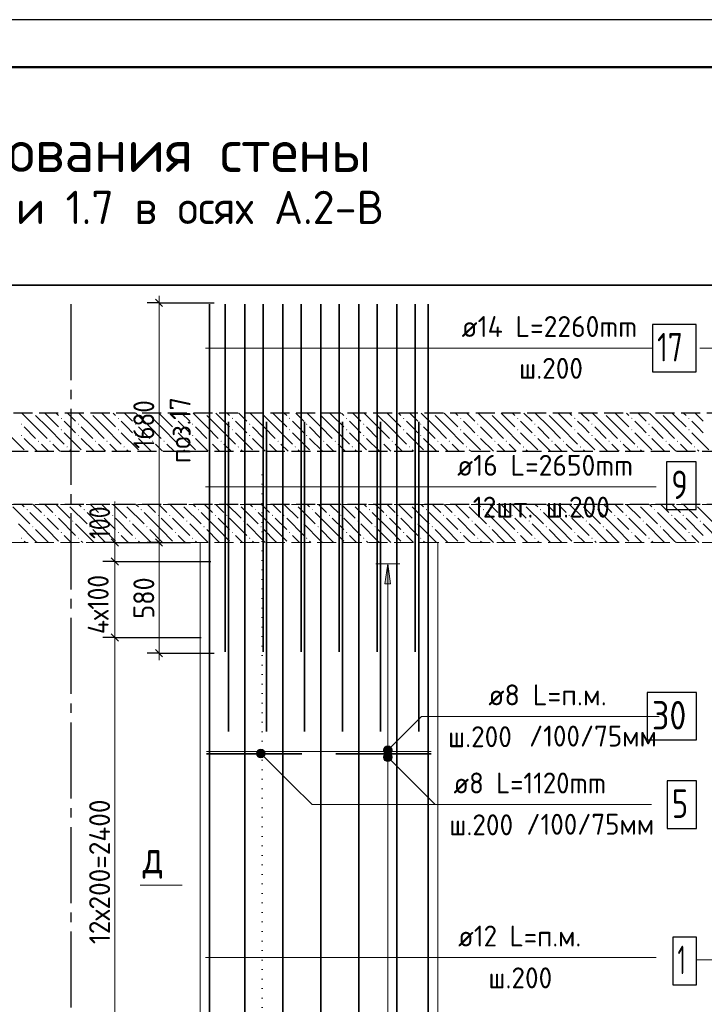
# Model space of a CAD drawing. Header units: millimetres. Extents: x 0 to 50400, y 0 to 35640.
# Tile 11 of 25: x 10943 to 19583, y 23211 to 35640. Entities that reach past the tile are written whole.
import ezdxf

# ---------------------------------------------------------------- set-up
doc = ezdxf.new("R2010")
doc.units = ezdxf.units.MM
for name, pattern in [('______2', [324, 240, -84]), ('______5', [1320, 960, -120, 120, -120]), ('______9', [120, 0, -120])]:
    doc.linetypes.add(name, pattern=pattern)
for name, color, linetype, lineweight in [('Standard', 7, 'Continuous', 25), ('ЖБ Перекрытие верхний уровень', 7, 'Continuous', 35), ('ЖБ Пилон', 7, 'Continuous', 35), ('Заголовок чертежа', 7, 'Continuous', 25), ('Общий02', 7, 'Continuous', 18), ('Позиционная метка линия выноска', 7, 'Continuous', 13), ('Позиционная метка номер позиции', 7, 'Continuous', 13), ('Сечения символ', 7, 'Continuous', 25)]:
    doc.layers.add(name, color=color, linetype=linetype, lineweight=lineweight)
for name, color, linetype, true_color in [('Оси', 7, '______5', 0x656565), ('Стена ДОП арматура У', 7, '______2', 0xa0a0a0), ('Стена ДОП П-обр. неравн', 7, 'Continuous', 0xa0a0a0), ('Стена фоновая арматура У1', 7, '______2', 0xa0a0a0), ('Стена фоновая арматура Х1', 7, '______2', 0xa0a0a0)]:
    doc.layers.add(name, color=color, linetype=linetype, true_color=true_color)
doc.layers.add('Размерная выноска', color=7, linetype='Continuous')
doc.styles.add('ISOCPEUR', font='txt')

msp = doc.modelspace()

# ---------------------------------------------------------------- hatches: boundary and pattern name
at = {"layer": 'ЖБ Перекрытие верхний уровень', "linetype": 'Continuous', "lineweight": 18, "transparency": 33554687}
for points in [[(11111, 30673), (11109, 30671), (11108, 30673)], [(11462, 30607), (11469, 30615), (11477, 30607), (11469, 30599)], [(11831, 30673), (11829, 30671), (11828, 30673)], [(12182, 30607), (12189, 30615), (12197, 30607), (12189, 30599)], [(12551, 30673), (12549, 30671), (12548, 30673)], [(12902, 30607), (12909, 30615), (12917, 30607), (12909, 30599)], [(13271, 30673), (13269, 30671), (13268, 30673)], [(13622, 30607), (13629, 30615), (13637, 30607), (13629, 30599)], [(13991, 30673), (13989, 30671), (13988, 30673)], [(14342, 30607), (14349, 30615), (14357, 30607), (14349, 30599)], [(14711, 30673), (14709, 30671), (14708, 30673)], [(15062, 30607), (15069, 30615), (15077, 30607), (15069, 30599)], [(15431, 30673), (15429, 30671), (15428, 30673)], [(15782, 30607), (15789, 30615), (15797, 30607), (15789, 30599)], [(16151, 30673), (16149, 30671), (16148, 30673)], [(16502, 30607), (16509, 30615), (16517, 30607), (16509, 30599)], [(16871, 30673), (16869, 30671), (16868, 30673)], [(17222, 30607), (17229, 30615), (17237, 30607), (17229, 30599)], [(17591, 30673), (17589, 30671), (17588, 30673)], [(17942, 30607), (17949, 30615), (17957, 30607), (17949, 30599)], [(18311, 30673), (18309, 30671), (18308, 30673)], [(18662, 30607), (18669, 30615), (18677, 30607), (18669, 30599)], [(19031, 30673), (19029, 30671), (19028, 30673)], [(19382, 30607), (19389, 30615), (19397, 30607), (19389, 30599)], [(10958, 30535), (10965, 30543), (10973, 30535), (10965, 30527)], [(11462, 30463), (11469, 30471), (11477, 30463), (11469, 30455)], [(11678, 30535), (11685, 30543), (11693, 30535), (11685, 30527)], [(12182, 30463), (12189, 30471), (12197, 30463), (12189, 30455)], [(12398, 30535), (12405, 30543), (12413, 30535), (12405, 30527)], [(12902, 30463), (12909, 30471), (12917, 30463), (12909, 30455)], [(13118, 30535), (13125, 30543), (13133, 30535), (13125, 30527)], [(13622, 30463), (13629, 30471), (13637, 30463), (13629, 30455)], [(13838, 30535), (13845, 30543), (13853, 30535), (13845, 30527)], [(14342, 30463), (14349, 30471), (14357, 30463), (14349, 30455)], [(14558, 30535), (14565, 30543), (14573, 30535), (14565, 30527)], [(15062, 30463), (15069, 30471), (15077, 30463), (15069, 30455)], [(15278, 30535), (15285, 30543), (15293, 30535), (15285, 30527)], [(15782, 30463), (15789, 30471), (15797, 30463), (15789, 30455)], [(15998, 30535), (16005, 30543), (16013, 30535), (16005, 30527)], [(16502, 30463), (16509, 30471), (16517, 30463), (16509, 30455)], [(16718, 30535), (16725, 30543), (16733, 30535), (16725, 30527)], [(17222, 30463), (17229, 30471), (17237, 30463), (17229, 30455)], [(17438, 30535), (17445, 30543), (17453, 30535), (17445, 30527)], [(17942, 30463), (17949, 30471), (17957, 30463), (17949, 30455)], [(18158, 30535), (18165, 30543), (18173, 30535), (18165, 30527)], [(18662, 30463), (18669, 30471), (18677, 30463), (18669, 30455)], [(18878, 30535), (18885, 30543), (18893, 30535), (18885, 30527)], [(19382, 30463), (19389, 30471), (19397, 30463), (19389, 30455)], [(10958, 30391), (10965, 30399), (10973, 30391), (10965, 30383)], [(11174, 30319), (11181, 30327), (11189, 30319), (11181, 30311)], [(11318, 30319), (11325, 30327), (11333, 30319), (11325, 30311)], [(11678, 30391), (11685, 30399), (11693, 30391), (11685, 30383)], [(11894, 30319), (11901, 30327), (11909, 30319), (11901, 30311)], [(12038, 30319), (12045, 30327), (12053, 30319), (12045, 30311)], [(12398, 30391), (12405, 30399), (12413, 30391), (12405, 30383)], [(12614, 30319), (12621, 30327), (12629, 30319), (12621, 30311)], [(12758, 30319), (12765, 30327), (12773, 30319), (12765, 30311)], [(13118, 30391), (13125, 30399), (13133, 30391), (13125, 30383)], [(13334, 30319), (13341, 30327), (13349, 30319), (13341, 30311)], [(13478, 30319), (13485, 30327), (13493, 30319), (13485, 30311)], [(13838, 30391), (13845, 30399), (13853, 30391), (13845, 30383)], [(14054, 30319), (14061, 30327), (14069, 30319), (14061, 30311)], [(14198, 30319), (14205, 30327), (14213, 30319), (14205, 30311)], [(14558, 30391), (14565, 30399), (14573, 30391), (14565, 30383)], [(14774, 30319), (14781, 30327), (14789, 30319), (14781, 30311)], [(14918, 30319), (14925, 30327), (14933, 30319), (14925, 30311)], [(15278, 30391), (15285, 30399), (15293, 30391), (15285, 30383)], [(15494, 30319), (15501, 30327), (15509, 30319), (15501, 30311)], [(15638, 30319), (15645, 30327), (15653, 30319), (15645, 30311)], [(15998, 30391), (16005, 30399), (16013, 30391), (16005, 30383)], [(16214, 30319), (16221, 30327), (16229, 30319), (16221, 30311)], [(16358, 30319), (16365, 30327), (16373, 30319), (16365, 30311)], [(16718, 30391), (16725, 30399), (16733, 30391), (16725, 30383)], [(16934, 30319), (16941, 30327), (16949, 30319), (16941, 30311)], [(17078, 30319), (17085, 30327), (17093, 30319), (17085, 30311)], [(17438, 30391), (17445, 30399), (17453, 30391), (17445, 30383)], [(17654, 30319), (17661, 30327), (17669, 30319), (17661, 30311)], [(17798, 30319), (17805, 30327), (17813, 30319), (17805, 30311)], [(18158, 30391), (18165, 30399), (18173, 30391), (18165, 30383)], [(18374, 30319), (18381, 30327), (18389, 30319), (18381, 30311)], [(18518, 30319), (18525, 30327), (18533, 30319), (18525, 30311)], [(18878, 30391), (18885, 30399), (18893, 30391), (18885, 30383)], [(19094, 30319), (19101, 30327), (19109, 30319), (19101, 30311)], [(19238, 30319), (19245, 30327), (19253, 30319), (19245, 30311)], [(11534, 30247), (11541, 30255), (11549, 30247), (11541, 30239)], [(12254, 30247), (12261, 30255), (12269, 30247), (12261, 30239)], [(12974, 30247), (12981, 30255), (12989, 30247), (12981, 30239)], [(13694, 30247), (13701, 30255), (13709, 30247), (13701, 30239)], [(14414, 30247), (14421, 30255), (14429, 30247), (14421, 30239)], [(15134, 30247), (15141, 30255), (15149, 30247), (15141, 30239)], [(15854, 30247), (15861, 30255), (15869, 30247), (15861, 30239)], [(16574, 30247), (16581, 30255), (16589, 30247), (16581, 30239)], [(17294, 30247), (17301, 30255), (17309, 30247), (17301, 30239)], [(18014, 30247), (18021, 30255), (18029, 30247), (18021, 30239)], [(18734, 30247), (18741, 30255), (18749, 30247), (18741, 30239)], [(19454, 30247), (19461, 30255), (19469, 30247), (19461, 30239)], [(11030, 29455), (11037, 29463), (11045, 29455), (11037, 29447)], [(11543, 29521), (11541, 29519), (11540, 29521)], [(11750, 29455), (11757, 29463), (11765, 29455), (11757, 29447)], [(12263, 29521), (12261, 29519), (12260, 29521)], [(12470, 29455), (12477, 29463), (12485, 29455), (12477, 29447)], [(12983, 29521), (12981, 29519), (12980, 29521)], [(13190, 29455), (13197, 29463), (13205, 29455), (13197, 29447)], [(13703, 29521), (13701, 29519), (13700, 29521)], [(13910, 29455), (13917, 29463), (13925, 29455), (13917, 29447)], [(14423, 29521), (14421, 29519), (14420, 29521)], [(14630, 29455), (14637, 29463), (14645, 29455), (14637, 29447)], [(15143, 29521), (15141, 29519), (15140, 29521)], [(15350, 29455), (15357, 29463), (15365, 29455), (15357, 29447)], [(15863, 29521), (15861, 29519), (15860, 29521)], [(16070, 29455), (16077, 29463), (16085, 29455), (16077, 29447)], [(16583, 29521), (16581, 29519), (16580, 29521)], [(16790, 29455), (16797, 29463), (16805, 29455), (16797, 29447)], [(17303, 29521), (17301, 29519), (17300, 29521)], [(17510, 29455), (17517, 29463), (17525, 29455), (17517, 29447)], [(18023, 29521), (18021, 29519), (18020, 29521)], [(18230, 29455), (18237, 29463), (18245, 29455), (18237, 29447)], [(18743, 29521), (18741, 29519), (18740, 29521)], [(18950, 29455), (18957, 29463), (18965, 29455), (18957, 29447)], [(19463, 29521), (19461, 29519), (19460, 29521)], [(11246, 29383), (11253, 29391), (11261, 29383), (11253, 29375)], [(11390, 29383), (11397, 29391), (11405, 29383), (11397, 29375)], [(11966, 29383), (11973, 29391), (11981, 29383), (11973, 29375)], [(12110, 29383), (12117, 29391), (12125, 29383), (12117, 29375)], [(12686, 29383), (12693, 29391), (12701, 29383), (12693, 29375)], [(12830, 29383), (12837, 29391), (12845, 29383), (12837, 29375)], [(13406, 29383), (13413, 29391), (13421, 29383), (13413, 29375)], [(13550, 29383), (13557, 29391), (13565, 29383), (13557, 29375)], [(14126, 29383), (14133, 29391), (14141, 29383), (14133, 29375)], [(14270, 29383), (14277, 29391), (14285, 29383), (14277, 29375)], [(14846, 29383), (14853, 29391), (14861, 29383), (14853, 29375)], [(14990, 29383), (14997, 29391), (15005, 29383), (14997, 29375)], [(15566, 29383), (15573, 29391), (15581, 29383), (15573, 29375)], [(15710, 29383), (15717, 29391), (15725, 29383), (15717, 29375)], [(16286, 29383), (16293, 29391), (16301, 29383), (16293, 29375)], [(16430, 29383), (16437, 29391), (16445, 29383), (16437, 29375)], [(17006, 29383), (17013, 29391), (17021, 29383), (17013, 29375)], [(17150, 29383), (17157, 29391), (17165, 29383), (17157, 29375)], [(17726, 29383), (17733, 29391), (17741, 29383), (17733, 29375)], [(17870, 29383), (17877, 29391), (17885, 29383), (17877, 29375)], [(18446, 29383), (18453, 29391), (18461, 29383), (18453, 29375)], [(18590, 29383), (18597, 29391), (18605, 29383), (18597, 29375)], [(19166, 29383), (19173, 29391), (19181, 29383), (19173, 29375)], [(19310, 29383), (19317, 29391), (19325, 29383), (19317, 29375)], [(11102, 29239), (11109, 29247), (11117, 29239), (11109, 29231)], [(11606, 29311), (11613, 29319), (11621, 29311), (11613, 29303)], [(11822, 29239), (11829, 29247), (11837, 29239), (11829, 29231)], [(12326, 29311), (12333, 29319), (12341, 29311), (12333, 29303)], [(12542, 29239), (12549, 29247), (12557, 29239), (12549, 29231)], [(13046, 29311), (13053, 29319), (13061, 29311), (13053, 29303)], [(13262, 29239), (13269, 29247), (13277, 29239), (13269, 29231)], [(13766, 29311), (13773, 29319), (13781, 29311), (13773, 29303)], [(13982, 29239), (13989, 29247), (13997, 29239), (13989, 29231)], [(14486, 29311), (14493, 29319), (14501, 29311), (14493, 29303)], [(14702, 29239), (14709, 29247), (14717, 29239), (14709, 29231)], [(15206, 29311), (15213, 29319), (15221, 29311), (15213, 29303)], [(15422, 29239), (15429, 29247), (15437, 29239), (15429, 29231)], [(15926, 29311), (15933, 29319), (15941, 29311), (15933, 29303)], [(16142, 29239), (16149, 29247), (16157, 29239), (16149, 29231)], [(16646, 29311), (16653, 29319), (16661, 29311), (16653, 29303)], [(16862, 29239), (16869, 29247), (16877, 29239), (16869, 29231)], [(17366, 29311), (17373, 29319), (17381, 29311), (17373, 29303)], [(17582, 29239), (17589, 29247), (17597, 29239), (17589, 29231)], [(18086, 29311), (18093, 29319), (18101, 29311), (18093, 29303)], [(18302, 29239), (18309, 29247), (18317, 29239), (18309, 29231)], [(18806, 29311), (18813, 29319), (18821, 29311), (18813, 29303)], [(19022, 29239), (19029, 29247), (19037, 29239), (19029, 29231)], [(19526, 29311), (19533, 29319), (19541, 29311), (19533, 29303)], [(10958, 29095), (10965, 29103), (10973, 29095), (10965, 29087)], [(11462, 29167), (11469, 29175), (11477, 29167), (11469, 29159)], [(11678, 29095), (11685, 29103), (11693, 29095), (11685, 29087)], [(12182, 29167), (12189, 29175), (12197, 29167), (12189, 29159)], [(12398, 29095), (12405, 29103), (12413, 29095), (12405, 29087)], [(12902, 29167), (12909, 29175), (12917, 29167), (12909, 29159)], [(13118, 29095), (13125, 29103), (13133, 29095), (13125, 29087)], [(13622, 29167), (13629, 29175), (13637, 29167), (13629, 29159)], [(13838, 29095), (13845, 29103), (13853, 29095), (13845, 29087)], [(14342, 29167), (14349, 29175), (14357, 29167), (14349, 29159)], [(14558, 29095), (14565, 29103), (14573, 29095), (14565, 29087)], [(15062, 29167), (15069, 29175), (15077, 29167), (15069, 29159)], [(15278, 29095), (15285, 29103), (15293, 29095), (15285, 29087)], [(15782, 29167), (15789, 29175), (15797, 29167), (15789, 29159)], [(15998, 29095), (16005, 29103), (16013, 29095), (16005, 29087)], [(16502, 29167), (16509, 29175), (16517, 29167), (16509, 29159)], [(16718, 29095), (16725, 29103), (16733, 29095), (16725, 29087)], [(17222, 29167), (17229, 29175), (17237, 29167), (17229, 29159)], [(17438, 29095), (17445, 29103), (17453, 29095), (17445, 29087)], [(17942, 29167), (17949, 29175), (17957, 29167), (17949, 29159)], [(18158, 29095), (18165, 29103), (18173, 29095), (18165, 29087)], [(18662, 29167), (18669, 29175), (18677, 29167), (18669, 29159)], [(18878, 29095), (18885, 29103), (18893, 29095), (18885, 29087)], [(19382, 29167), (19389, 29175), (19397, 29167), (19389, 29159)]]:
    msp.add_hatch(color=7, dxfattribs=at).paths.add_polyline_path(points, flags=16)
at = {"layer": 'Общий02', "linetype": 'Continuous', "lineweight": 13, "transparency": 33554687}
msp.add_hatch(color=7, dxfattribs=at).paths.add_polyline_path([(15553, 28520), (15589, 28772), (15625, 28520)], flags=16)
at = {"layer": 'Позиционная метка линия выноска', "linetype": 'Continuous', "lineweight": 13, "transparency": 33554687}
for points in [[(13936, 26391), (13974, 26429), (13950, 26415)], [(13974, 26429), (13936, 26391), (13936, 26363)], [(13974, 26429), (13936, 26363), (14002, 26429)], [(14002, 26429), (13936, 26363), (13950, 26339)], [(14002, 26429), (13950, 26339), (14026, 26415)], [(14026, 26415), (13950, 26339), (13974, 26325)], [(14026, 26415), (13974, 26325), (14040, 26391)], [(14040, 26391), (13974, 26325), (14002, 26325)], [(14040, 26391), (14002, 26325), (14040, 26363)], [(14040, 26363), (14002, 26325), (14026, 26339)], [(15537, 26434), (15627, 26382), (15551, 26458)], [(15537, 26406), (15603, 26368), (15537, 26434)], [(15537, 26434), (15603, 26368), (15627, 26382)], [(15575, 26368), (15537, 26406), (15551, 26382)], [(15537, 26406), (15575, 26368), (15603, 26368)], [(15537, 26343), (15575, 26381), (15551, 26367)], [(15575, 26381), (15537, 26343), (15537, 26315)], [(15575, 26381), (15537, 26315), (15603, 26381)], [(15603, 26381), (15537, 26315), (15551, 26291)], [(15551, 26458), (15641, 26406), (15575, 26472)], [(15551, 26458), (15627, 26382), (15641, 26406)], [(15603, 26381), (15551, 26291), (15627, 26367)], [(15627, 26367), (15551, 26291), (15575, 26277)], [(15575, 26472), (15641, 26406), (15641, 26434)], [(15575, 26472), (15641, 26434), (15603, 26472)], [(15627, 26367), (15575, 26277), (15641, 26343)], [(15603, 26472), (15641, 26434), (15627, 26458)], [(15641, 26343), (15575, 26277), (15603, 26277)], [(15641, 26343), (15603, 26277), (15641, 26315)], [(15641, 26315), (15603, 26277), (15627, 26291)]]:
    msp.add_hatch(color=7, dxfattribs=at).paths.add_polyline_path(points)

# ---------------------------------------------------------------- linework, layer by layer
at = {"layer": 'Standard', "color": 7, "linetype": 'Continuous', "lineweight": 25, "transparency": 33554687}
for p, q in [((12747, 32021), (12657, 32111)), ((12099, 29086), (12189, 28996)), ((12747, 28996), (12657, 29086)), ((12099, 28846), (12189, 28756)), ((12099, 27886), (12189, 27796)), ((12747, 27599), (12657, 27689))]:
    msp.add_line(p, q, dxfattribs=at)
at = {"layer": 'Standard', "color": 7, "linetype": 'Continuous', "lineweight": 13, "transparency": 33554687}
for p, q in [((12702, 32066), (12702, 32156)), ((12702, 29041), (12702, 32066)), ((12144, 29041), (12144, 29131)), ((12144, 28801), (12144, 27841)), ((12144, 27841), (12144, 22081)), ((12702, 27644), (12702, 27554))]:
    msp.add_line(p, q, dxfattribs=at)
at = {"layer": 'Standard', "color": 7, "linetype": 'Continuous', "lineweight": -3, "transparency": 33554687}
for p, q in [((12702, 32066), (12552, 32066)), ((12702, 32066), (12852, 32066)), ((12702, 32066), (13399, 32066)), ((12144, 29041), (11994, 29041)), ((12144, 29041), (12294, 29041)), ((12144, 29041), (12852, 29041)), ((12702, 29041), (12552, 29041)), ((12702, 29041), (12852, 29041)), ((12702, 29041), (13099, 29041)), ((12144, 28801), (11994, 28801)), ((12144, 28801), (12294, 28801)), ((12144, 28801), (13354, 28801)), ((12144, 27841), (11994, 27841)), ((12144, 27841), (12294, 27841)), ((12144, 27841), (13234, 27841)), ((12702, 27644), (12552, 27644)), ((12702, 27644), (12852, 27644)), ((12702, 27644), (13399, 27644))]:
    msp.add_line(p, q, dxfattribs=at)
at = {"layer": 'Standard', "color": 7, "linetype": 'Continuous', "lineweight": 25, "transparency": 33554687}
msp.add_lwpolyline([(0, 0), (50400, 0), (50400, 35640), (0, 35640), (0, 0)], close=True, dxfattribs=at)
at = {"layer": 'Standard', "color": 7, "linetype": 'Continuous', "lineweight": 13, "transparency": 33554687}
for points in [[(50400, 35640), (0, 35640), (0, 0), (50400, 0), (50400, 35640)], [(12144, 29041), (12144, 28962), (12144, 28962), (12144, 28801)], [(12702, 27644), (12702, 27956), (12702, 27956), (12702, 29041)]]:
    msp.add_lwpolyline(points, dxfattribs=at)
at = {"layer": 'Standard', "color": 7, "linetype": 'Continuous', "lineweight": 50, "transparency": 33554687}
msp.add_lwpolyline([(2400, 35040), (49800, 35040), (49800, 600), (2400, 600), (2400, 35040)], close=True, dxfattribs=at)
at = {"layer": 'Standard', "color": 254, "linetype": 'Continuous', "lineweight": 35, "true_color": 0xc4c4ff, "transparency": 33554687}
msp.add_lwpolyline([(3766, 18656), (29297, 18656), (29297, 32289), (3766, 32289), (3766, 18656)], dxfattribs=at)
at = {"layer": 'ЖБ Перекрытие верхний уровень', "color": 7, "linetype": '______2', "lineweight": 25, "transparency": 33554687}
for p, q in [((27307, 30673), (4006, 30673)), ((4006, 30193), (27307, 30193))]:
    msp.add_line(p, q, dxfattribs=at)
at = {"layer": 'ЖБ Перекрытие верхний уровень', "color": 9, "linetype": 'Continuous', "lineweight": 18, "true_color": 0xc7c7c7, "transparency": 33554687}
for p, q in [((11145, 30499), (10971, 30673)), ((11145, 30643), (11289, 30499)), ((11289, 30643), (11259, 30673)), ((11289, 30643), (11433, 30499)), ((11403, 30673), (11433, 30643)), ((11547, 30673), (11649, 30571)), ((11865, 30499), (11691, 30673)), ((11865, 30643), (12009, 30499)), ((12009, 30643), (11979, 30673)), ((12009, 30643), (12153, 30499)), ((12123, 30673), (12153, 30643)), ((12267, 30673), (12369, 30571)), ((12585, 30499), (12411, 30673)), ((12585, 30643), (12729, 30499)), ((12729, 30643), (12699, 30673)), ((12729, 30643), (12873, 30499)), ((12843, 30673), (12873, 30643)), ((12987, 30673), (13089, 30571)), ((13305, 30499), (13131, 30673)), ((13305, 30643), (13449, 30499)), ((13449, 30643), (13419, 30673)), ((13449, 30643), (13593, 30499)), ((13563, 30673), (13593, 30643)), ((13707, 30673), (13809, 30571)), ((14025, 30499), (13851, 30673)), ((14025, 30643), (14169, 30499)), ((14169, 30643), (14139, 30673)), ((14169, 30643), (14313, 30499)), ((14283, 30673), (14313, 30643)), ((14427, 30673), (14529, 30571)), ((14745, 30499), (14571, 30673)), ((14745, 30643), (14889, 30499)), ((14889, 30643), (14859, 30673)), ((14889, 30643), (15033, 30499)), ((15003, 30673), (15033, 30643)), ((15147, 30673), (15249, 30571)), ((15465, 30499), (15291, 30673)), ((15465, 30643), (15609, 30499)), ((15609, 30643), (15579, 30673)), ((15609, 30643), (15753, 30499)), ((15723, 30673), (15753, 30643)), ((15867, 30673), (15969, 30571)), ((16185, 30499), (16011, 30673)), ((16185, 30643), (16329, 30499)), ((16329, 30643), (16299, 30673)), ((16329, 30643), (16473, 30499)), ((16443, 30673), (16473, 30643)), ((16587, 30673), (16689, 30571)), ((16905, 30499), (16731, 30673)), ((16905, 30643), (17049, 30499)), ((17049, 30643), (17019, 30673)), ((17049, 30643), (17193, 30499)), ((17163, 30673), (17193, 30643)), ((17307, 30673), (17409, 30571)), ((17625, 30499), (17451, 30673)), ((17625, 30643), (17769, 30499)), ((17769, 30643), (17739, 30673)), ((17769, 30643), (17913, 30499)), ((17883, 30673), (17913, 30643)), ((18027, 30673), (18129, 30571)), ((18345, 30499), (18171, 30673)), ((18345, 30643), (18489, 30499)), ((18489, 30643), (18459, 30673)), ((18489, 30643), (18633, 30499)), ((18603, 30673), (18633, 30643)), ((18747, 30673), (18849, 30571)), ((19065, 30499), (18891, 30673)), ((19065, 30643), (19209, 30499)), ((19209, 30643), (19179, 30673)), ((19209, 30643), (19353, 30499)), ((19323, 30673), (19353, 30643)), ((19467, 30673), (19569, 30571)), ((11001, 30499), (11145, 30355)), ((11145, 30499), (11289, 30355)), ((11289, 30499), (11505, 30283)), ((11577, 30499), (11505, 30571)), ((11649, 30427), (11577, 30499)), ((11721, 30499), (11865, 30355)), ((11865, 30499), (12009, 30355)), ((12009, 30499), (12225, 30283)), ((12297, 30499), (12225, 30571)), ((12369, 30427), (12297, 30499)), ((12441, 30499), (12585, 30355)), ((12585, 30499), (12729, 30355)), ((12729, 30499), (12945, 30283)), ((13017, 30499), (12945, 30571)), ((13089, 30427), (13017, 30499)), ((13161, 30499), (13305, 30355)), ((13305, 30499), (13449, 30355)), ((13449, 30499), (13665, 30283)), ((13737, 30499), (13665, 30571)), ((13809, 30427), (13737, 30499)), ((13881, 30499), (14025, 30355)), ((14025, 30499), (14169, 30355)), ((14169, 30499), (14385, 30283)), ((14457, 30499), (14385, 30571)), ((14529, 30427), (14457, 30499)), ((14601, 30499), (14745, 30355)), ((14745, 30499), (14889, 30355)), ((14889, 30499), (15105, 30283)), ((15177, 30499), (15105, 30571)), ((15249, 30427), (15177, 30499)), ((15321, 30499), (15465, 30355)), ((15465, 30499), (15609, 30355)), ((15609, 30499), (15825, 30283)), ((15897, 30499), (15825, 30571)), ((15969, 30427), (15897, 30499)), ((16041, 30499), (16185, 30355)), ((16185, 30499), (16329, 30355)), ((16329, 30499), (16545, 30283)), ((16617, 30499), (16545, 30571)), ((16689, 30427), (16617, 30499)), ((16761, 30499), (16905, 30355)), ((16905, 30499), (17049, 30355)), ((17049, 30499), (17265, 30283)), ((17337, 30499), (17265, 30571)), ((17409, 30427), (17337, 30499)), ((17481, 30499), (17625, 30355)), ((17625, 30499), (17769, 30355)), ((17769, 30499), (17985, 30283)), ((18057, 30499), (17985, 30571)), ((18129, 30427), (18057, 30499)), ((18201, 30499), (18345, 30355)), ((18345, 30499), (18489, 30355)), ((18489, 30499), (18705, 30283)), ((18777, 30499), (18705, 30571)), ((18849, 30427), (18777, 30499)), ((18921, 30499), (19065, 30355)), ((19065, 30499), (19209, 30355)), ((19209, 30499), (19425, 30283)), ((19497, 30499), (19425, 30571)), ((19569, 30427), (19497, 30499)), ((10785, 30427), (11001, 30211)), ((11001, 30355), (11163, 30193)), ((11505, 30427), (11721, 30211)), ((11721, 30355), (11883, 30193)), ((12225, 30427), (12441, 30211)), ((12441, 30355), (12603, 30193)), ((12945, 30427), (13161, 30211)), ((13161, 30355), (13323, 30193)), ((13665, 30427), (13881, 30211)), ((13881, 30355), (14043, 30193)), ((14385, 30427), (14601, 30211)), ((14601, 30355), (14763, 30193)), ((15105, 30427), (15321, 30211)), ((15321, 30355), (15483, 30193)), ((15825, 30427), (16041, 30211)), ((16041, 30355), (16203, 30193)), ((16545, 30427), (16761, 30211)), ((16761, 30355), (16923, 30193)), ((17265, 30427), (17481, 30211)), ((17481, 30355), (17643, 30193)), ((17985, 30427), (18201, 30211)), ((18201, 30355), (18363, 30193)), ((18705, 30427), (18921, 30211)), ((18921, 30355), (19083, 30193)), ((19425, 30427), (19641, 30211)), ((11289, 30211), (11217, 30283)), ((11307, 30193), (11289, 30211)), ((11361, 30283), (11451, 30193)), ((11577, 30211), (11595, 30193)), ((12009, 30211), (11937, 30283)), ((12027, 30193), (12009, 30211)), ((12081, 30283), (12171, 30193)), ((12297, 30211), (12315, 30193)), ((12729, 30211), (12657, 30283)), ((12747, 30193), (12729, 30211)), ((12801, 30283), (12891, 30193)), ((13017, 30211), (13035, 30193)), ((13449, 30211), (13377, 30283)), ((13467, 30193), (13449, 30211)), ((13521, 30283), (13611, 30193)), ((13737, 30211), (13755, 30193)), ((14169, 30211), (14097, 30283)), ((14187, 30193), (14169, 30211)), ((14241, 30283), (14331, 30193)), ((14457, 30211), (14475, 30193)), ((14889, 30211), (14817, 30283)), ((14907, 30193), (14889, 30211)), ((14961, 30283), (15051, 30193)), ((15177, 30211), (15195, 30193)), ((15609, 30211), (15537, 30283)), ((15627, 30193), (15609, 30211)), ((15681, 30283), (15771, 30193)), ((15897, 30211), (15915, 30193)), ((16329, 30211), (16257, 30283)), ((16347, 30193), (16329, 30211)), ((16401, 30283), (16491, 30193)), ((16617, 30211), (16635, 30193)), ((17049, 30211), (16977, 30283)), ((17067, 30193), (17049, 30211)), ((17121, 30283), (17211, 30193)), ((17337, 30211), (17355, 30193)), ((17769, 30211), (17697, 30283)), ((17787, 30193), (17769, 30211)), ((17841, 30283), (17931, 30193)), ((18057, 30211), (18075, 30193)), ((18489, 30211), (18417, 30283)), ((18507, 30193), (18489, 30211)), ((18561, 30283), (18651, 30193)), ((18777, 30211), (18795, 30193)), ((19209, 30211), (19137, 30283)), ((19227, 30193), (19209, 30211)), ((19281, 30283), (19371, 30193)), ((19497, 30211), (19515, 30193)), ((10857, 29491), (11073, 29275)), ((10971, 29521), (11001, 29491)), ((11115, 29521), (11217, 29419)), ((11289, 29491), (11259, 29521)), ((11361, 29419), (11289, 29491)), ((11403, 29521), (11577, 29347)), ((11577, 29491), (11793, 29275)), ((11691, 29521), (11721, 29491)), ((11835, 29521), (11937, 29419)), ((12009, 29491), (11979, 29521)), ((12081, 29419), (12009, 29491)), ((12123, 29521), (12297, 29347)), ((12297, 29491), (12513, 29275)), ((12411, 29521), (12441, 29491)), ((12555, 29521), (12657, 29419)), ((12729, 29491), (12699, 29521)), ((12801, 29419), (12729, 29491)), ((12843, 29521), (13017, 29347)), ((13017, 29491), (13233, 29275)), ((13131, 29521), (13161, 29491)), ((13275, 29521), (13377, 29419)), ((13449, 29491), (13419, 29521)), ((13521, 29419), (13449, 29491)), ((13563, 29521), (13737, 29347)), ((13737, 29491), (13953, 29275)), ((13851, 29521), (13881, 29491)), ((13995, 29521), (14097, 29419)), ((14169, 29491), (14139, 29521)), ((14241, 29419), (14169, 29491)), ((14283, 29521), (14457, 29347)), ((14457, 29491), (14673, 29275)), ((14571, 29521), (14601, 29491)), ((14715, 29521), (14817, 29419)), ((14889, 29491), (14859, 29521)), ((14961, 29419), (14889, 29491)), ((15003, 29521), (15177, 29347)), ((15177, 29491), (15393, 29275)), ((15291, 29521), (15321, 29491)), ((15435, 29521), (15537, 29419)), ((15609, 29491), (15579, 29521)), ((15681, 29419), (15609, 29491)), ((15723, 29521), (15897, 29347)), ((15897, 29491), (16113, 29275)), ((16011, 29521), (16041, 29491)), ((16155, 29521), (16257, 29419)), ((16329, 29491), (16299, 29521)), ((16401, 29419), (16329, 29491)), ((16443, 29521), (16617, 29347)), ((16617, 29491), (16833, 29275)), ((16731, 29521), (16761, 29491)), ((16875, 29521), (16977, 29419)), ((17049, 29491), (17019, 29521)), ((17121, 29419), (17049, 29491)), ((17163, 29521), (17337, 29347)), ((17337, 29491), (17553, 29275)), ((17451, 29521), (17481, 29491)), ((17595, 29521), (17697, 29419)), ((17769, 29491), (17739, 29521)), ((17841, 29419), (17769, 29491)), ((17883, 29521), (18057, 29347)), ((18057, 29491), (18273, 29275)), ((18171, 29521), (18201, 29491)), ((18315, 29521), (18417, 29419)), ((18489, 29491), (18459, 29521)), ((18561, 29419), (18489, 29491)), ((18603, 29521), (18777, 29347)), ((18777, 29491), (18993, 29275)), ((18891, 29521), (18921, 29491)), ((19035, 29521), (19137, 29419)), ((19209, 29491), (19179, 29521)), ((19281, 29419), (19209, 29491)), ((19323, 29521), (19497, 29347)), ((19497, 29491), (19713, 29275)), ((11289, 29203), (11073, 29419)), ((11289, 29347), (11433, 29203)), ((11433, 29347), (11649, 29131)), ((12009, 29203), (11793, 29419)), ((12009, 29347), (12153, 29203)), ((12153, 29347), (12369, 29131)), ((12729, 29203), (12513, 29419)), ((12729, 29347), (12873, 29203)), ((12873, 29347), (13089, 29131)), ((13449, 29203), (13233, 29419)), ((13449, 29347), (13593, 29203)), ((13593, 29347), (13809, 29131)), ((14169, 29203), (13953, 29419)), ((14169, 29347), (14313, 29203)), ((14313, 29347), (14529, 29131)), ((14889, 29203), (14673, 29419)), ((14889, 29347), (15033, 29203)), ((15033, 29347), (15249, 29131)), ((15609, 29203), (15393, 29419)), ((15609, 29347), (15753, 29203)), ((15753, 29347), (15969, 29131)), ((16329, 29203), (16113, 29419)), ((16329, 29347), (16473, 29203)), ((16473, 29347), (16689, 29131)), ((17049, 29203), (16833, 29419)), ((17049, 29347), (17193, 29203)), ((17193, 29347), (17409, 29131)), ((17769, 29203), (17553, 29419)), ((17769, 29347), (17913, 29203)), ((17913, 29347), (18129, 29131)), ((18489, 29203), (18273, 29419)), ((18489, 29347), (18633, 29203)), ((18633, 29347), (18849, 29131)), ((19209, 29203), (18993, 29419)), ((19209, 29347), (19353, 29203)), ((19353, 29347), (19569, 29131)), ((11145, 29059), (10929, 29275)), ((11865, 29059), (11649, 29275)), ((12585, 29059), (12369, 29275)), ((13305, 29059), (13089, 29275)), ((14025, 29059), (13809, 29275)), ((14745, 29059), (14529, 29275)), ((15465, 29059), (15249, 29275)), ((16185, 29059), (15969, 29275)), ((16905, 29059), (16689, 29275)), ((17625, 29059), (17409, 29275)), ((18345, 29059), (18129, 29275)), ((19065, 29059), (18849, 29275)), ((19785, 29059), (19569, 29275)), ((11145, 29203), (11289, 29059)), ((11289, 29203), (11433, 29059)), ((11577, 29059), (11505, 29131)), ((11865, 29203), (12009, 29059)), ((12009, 29203), (12153, 29059)), ((12297, 29059), (12225, 29131)), ((12585, 29203), (12729, 29059)), ((12729, 29203), (12873, 29059)), ((13017, 29059), (12945, 29131)), ((13305, 29203), (13449, 29059)), ((13449, 29203), (13593, 29059)), ((13737, 29059), (13665, 29131)), ((14025, 29203), (14169, 29059)), ((14169, 29203), (14313, 29059)), ((14457, 29059), (14385, 29131)), ((14745, 29203), (14889, 29059)), ((14889, 29203), (15033, 29059)), ((15177, 29059), (15105, 29131)), ((15465, 29203), (15609, 29059)), ((15609, 29203), (15753, 29059)), ((15897, 29059), (15825, 29131)), ((16185, 29203), (16329, 29059)), ((16329, 29203), (16473, 29059)), ((16617, 29059), (16545, 29131)), ((16905, 29203), (17049, 29059)), ((17049, 29203), (17193, 29059)), ((17337, 29059), (17265, 29131)), ((17625, 29203), (17769, 29059)), ((17769, 29203), (17913, 29059)), ((18057, 29059), (17985, 29131)), ((18345, 29203), (18489, 29059)), ((18489, 29203), (18633, 29059)), ((18777, 29059), (18705, 29131)), ((19065, 29203), (19209, 29059)), ((19209, 29203), (19353, 29059)), ((19497, 29059), (19425, 29131)), ((11001, 29059), (11019, 29041)), ((11145, 29059), (11163, 29041)), ((11289, 29059), (11307, 29041)), ((11595, 29041), (11577, 29059)), ((11721, 29059), (11739, 29041)), ((11865, 29059), (11883, 29041)), ((12009, 29059), (12027, 29041)), ((12315, 29041), (12297, 29059)), ((12441, 29059), (12459, 29041)), ((12585, 29059), (12603, 29041)), ((12729, 29059), (12747, 29041)), ((13035, 29041), (13017, 29059)), ((13161, 29059), (13179, 29041)), ((13305, 29059), (13323, 29041)), ((13449, 29059), (13467, 29041)), ((13755, 29041), (13737, 29059)), ((13881, 29059), (13899, 29041)), ((14025, 29059), (14043, 29041)), ((14169, 29059), (14187, 29041)), ((14475, 29041), (14457, 29059)), ((14601, 29059), (14619, 29041)), ((14745, 29059), (14763, 29041)), ((14889, 29059), (14907, 29041)), ((15195, 29041), (15177, 29059)), ((15321, 29059), (15339, 29041)), ((15465, 29059), (15483, 29041)), ((15609, 29059), (15627, 29041)), ((15915, 29041), (15897, 29059)), ((16041, 29059), (16059, 29041)), ((16185, 29059), (16203, 29041)), ((16329, 29059), (16347, 29041)), ((16635, 29041), (16617, 29059)), ((16761, 29059), (16779, 29041)), ((16905, 29059), (16923, 29041)), ((17049, 29059), (17067, 29041)), ((17355, 29041), (17337, 29059)), ((17481, 29059), (17499, 29041)), ((17625, 29059), (17643, 29041)), ((17769, 29059), (17787, 29041)), ((18075, 29041), (18057, 29059)), ((18201, 29059), (18219, 29041)), ((18345, 29059), (18363, 29041)), ((18489, 29059), (18507, 29041)), ((18795, 29041), (18777, 29059)), ((18921, 29059), (18939, 29041)), ((19065, 29059), (19083, 29041)), ((19209, 29059), (19227, 29041)), ((19515, 29041), (19497, 29059))]:
    msp.add_line(p, q, dxfattribs=at)
at = {"layer": 'ЖБ Перекрытие верхний уровень', "color": 7, "linetype": '______2', "lineweight": 18, "transparency": 33554687}
for p, q in [((4006, 29521), (27307, 29521)), ((4006, 29041), (27307, 29041))]:
    msp.add_line(p, q, dxfattribs=at)
at = {"layer": 'ЖБ Перекрытие верхний уровень', "color": 253, "linetype": '______2', "lineweight": -3, "true_color": 0xababab, "transparency": 33554687}
msp.add_line((27307, 29521), (4006, 29521), dxfattribs=at)
at = {"layer": 'ЖБ Пилон', "color": 7, "linetype": 'Continuous', "lineweight": 18, "transparency": 33554687}
for p, q in [((13219, 20449), (13219, 29041)), ((16219, 20449), (16219, 29041))]:
    msp.add_line(p, q, dxfattribs=at)
at = {"layer": 'Общий02', "color": 251, "linetype": 'Continuous', "lineweight": 13, "true_color": 0x494949, "transparency": 33554687}
for p, q in [((15739, 28772), (15439, 28772)), ((15553, 28520), (15589, 28772)), ((15589, 28772), (15589, 20636)), ((15589, 28772), (15589, 28772)), ((15589, 28772), (15589, 28772)), ((15589, 28772), (15589, 28772)), ((15589, 28772), (15625, 28520)), ((15625, 28520), (15553, 28520)), ((15589, 28520), (15589, 28502))]:
    msp.add_line(p, q, dxfattribs=at)
at = {"layer": 'Оси', "color": 8, "linetype": '______5', "lineweight": -3, "transparency": 33554687}
msp.add_line((11587, 32049), (11587, 17367), dxfattribs=at)
at = {"layer": 'Позиционная метка линия выноска', "color": 7, "linetype": 'Continuous', "lineweight": 13, "transparency": 33554687}
for p, q in [((19528, 31494), (27136, 31494)), ((13950, 26415), (13950, 26415)), ((14026, 26415), (14026, 26415)), ((15551, 26458), (15551, 26458)), ((15551, 26382), (15551, 26382)), ((15551, 26367), (15551, 26367)), ((15627, 26458), (15627, 26458)), ((15627, 26382), (15627, 26382)), ((15627, 26367), (15627, 26367)), ((13950, 26339), (13950, 26339)), ((14026, 26339), (14026, 26339)), ((15551, 26291), (15551, 26291)), ((15589, 26329), (16186, 25732)), ((15627, 26291), (15627, 26291)), ((12465, 24714), (12993, 24714)), ((19486, 23771), (27262, 23771))]:
    msp.add_line(p, q, dxfattribs=at)
for points in [[(13287, 31494), (17439, 31494), (18928, 31494)], [(13287, 29742), (17439, 29742), (18975, 29742)], [(15589, 26420), (16013, 26844), (19013, 26844)], [(13988, 26377), (14378, 25987), (14633, 25732), (18917, 25732)], [(13287, 23800), (17439, 23800), (18975, 23800)]]:
    msp.add_lwpolyline(points, dxfattribs=at)
for centre in [(15589, 26420), (13988, 26377), (15589, 26329)]:
    msp.add_circle(centre, 54, dxfattribs=at)
at = {"layer": 'Размерная выноска', "color": 7, "linetype": 'Continuous', "lineweight": 13, "transparency": 33554687}
msp.add_line((12144, 29041), (12144, 29559), dxfattribs=at)
at = {"layer": 'Сечения символ', "color": 7, "linetype": '______9', "lineweight": 13, "transparency": 33554687}
msp.add_line((14005, 29895), (14005, 18896), dxfattribs=at)
at = {"layer": 'Стена ДОП арматура У', "color": 19, "linetype": 'Continuous', "lineweight": 35, "true_color": 0x5a2814, "transparency": 33554687}
for p, q in [((13536, 27661), (13536, 32049)), ((13536, 27661), (13536, 32049)), ((14016, 27661), (14016, 32049)), ((14016, 27661), (14016, 32049)), ((14496, 27661), (14496, 32049)), ((14496, 27661), (14496, 32049)), ((14976, 27661), (14976, 32049)), ((14976, 27661), (14976, 32049)), ((15456, 27661), (15456, 32049)), ((15456, 27661), (15456, 32049)), ((15936, 27661), (15936, 32049)), ((15936, 27661), (15936, 32049)), ((13579, 27807), (13579, 30565)), ((14059, 27807), (14059, 30565)), ((14539, 27807), (14539, 30565)), ((15019, 27807), (15019, 30565)), ((15499, 27807), (15499, 30565)), ((15979, 27807), (15979, 30565)), ((13579, 26655), (13579, 29413)), ((14059, 26655), (14059, 29413)), ((14539, 26655), (14539, 29413)), ((15019, 26655), (15019, 29413)), ((15499, 26655), (15499, 29413)), ((15979, 26655), (15979, 29413))]:
    msp.add_line(p, q, dxfattribs=at)
at = {"layer": 'Стена ДОП арматура У', "color": 7, "linetype": 'Continuous', "lineweight": 25, "transparency": 33554687}
for points in [[(18928, 31194), (19480, 31194), (19480, 31794), (18928, 31794), (18928, 31194)], [(19108, 29457), (19480, 29457), (19480, 30057), (19108, 30057), (19108, 29457)]]:
    msp.add_lwpolyline(points, dxfattribs=at)
at = {"layer": 'Стена ДОП П-обр. неравн', "color": 7, "linetype": 'Continuous', "lineweight": 35, "transparency": 33554687}
for p, q in [((13301, 26372), (14505, 26372)), ((16138, 26372), (14934, 26372))]:
    msp.add_line(p, q, dxfattribs=at)
at = {"layer": 'Стена ДОП П-обр. неравн', "color": 7, "linetype": 'Continuous', "lineweight": 25, "transparency": 33554687}
msp.add_lwpolyline([(19114, 25432), (19486, 25432), (19486, 26032), (19114, 26032), (19114, 25432)], dxfattribs=at)
at = {"layer": 'Стена фоновая арматура У1', "color": 7, "linetype": 'Continuous', "lineweight": 18, "transparency": 33554687}
msp.add_line((13301, 26401), (16138, 26401), dxfattribs=at)
at = {"layer": 'Стена фоновая арматура У1', "color": 7, "linetype": 'Continuous', "lineweight": 25, "transparency": 33554687}
msp.add_lwpolyline([(18862, 26548), (19486, 26548), (19486, 27148), (18862, 27148), (18862, 26548)], dxfattribs=at)
at = {"layer": 'Стена фоновая арматура Х1', "color": 7, "linetype": 'Continuous', "lineweight": 35, "transparency": 33554687}
for p, q in [((13339, 20463), (13339, 32049)), ((13339, 20463), (13339, 32049)), ((13783, 20463), (13783, 32049)), ((13783, 20463), (13783, 32049)), ((14263, 20463), (14263, 32049)), ((14263, 20463), (14263, 32049)), ((14743, 20463), (14743, 32049)), ((14743, 20463), (14743, 32049)), ((15223, 20463), (15223, 32049)), ((15223, 20463), (15223, 32049)), ((15703, 20463), (15703, 32049)), ((15703, 20463), (15703, 32049)), ((16099, 20463), (16099, 32049)), ((16099, 20463), (16099, 32049))]:
    msp.add_line(p, q, dxfattribs=at)
at = {"layer": 'Стена фоновая арматура Х1', "color": 7, "linetype": 'Continuous', "lineweight": 25, "transparency": 33554687}
msp.add_lwpolyline([(19186, 23459), (19486, 23459), (19486, 24059), (19186, 24059), (19186, 23459)], dxfattribs=at)

# ---------------------------------------------------------------- texts
at = {"layer": 'Standard', "color": 7, "linetype": 'Continuous', "lineweight": 25, "transparency": 33554687, "char_height": 264, "attachment_point": 7, "rotation": 90, "style": 'ISOCPEUR'}
for s, insert, width in [('\\W0.87;1680', (12642, 30224), 800.28), ('\\W0.83;100', (12084, 29086), 610.29), ('\\W0.89;4х100', (12066, 27885), 1015.1), ('\\W0.91;580', (12642, 28079), 674.38), ('\\W0.95;12х200=2400', (12084, 23971), 2130.29)]:
    msp.add_mtext(s, dxfattribs=dict(at, insert=insert, width=width))
at = {"layer": 'Заголовок чертежа', "color": 7, "linetype": 'Continuous', "lineweight": 50, "transparency": 33554687, "attachment_point": 7, "style": 'ISOCPEUR'}
for s, insert, char_height, width in [('\\W0.99;Схема армирования стены', (6521, 33570), 540, 9225.73), ('\\W0.97;между осями 1.6 и 1.7 в осях А.2-В', (6521, 32946), 420, 9440.45)]:
    msp.add_mtext(s, dxfattribs=dict(at, insert=insert, char_height=char_height, width=width))
at = {"layer": 'Позиционная метка номер позиции', "color": 7, "linetype": 'Continuous', "lineweight": 25, "transparency": 33554687, "insert": (13101, 30042), "char_height": 264, "width": 1055.03, "attachment_point": 7, "rotation": 90, "style": 'ISOCPEUR'}
msp.add_mtext('\\W0.90;поз.17', dxfattribs=at)
at = {"layer": 'Позиционная метка номер позиции', "color": 7, "linetype": 'Continuous', "lineweight": 25, "transparency": 33554687, "char_height": 264, "attachment_point": 7, "style": 'ISOCPEUR'}
for insert, width in [((17371, 26465), 1786.16), ((17337, 25352), 1786.17)]:
    msp.add_mtext('\\W0.94;/100/75мм', dxfattribs=dict(at, insert=insert, width=width))
at = {"layer": 'Сечения символ', "color": 7, "linetype": 'Continuous', "lineweight": 35, "transparency": 33554687, "insert": (12495, 24796), "char_height": 420, "width": 456.97, "attachment_point": 7, "style": 'ISOCPEUR'}
msp.add_mtext('\\W0.78;д', dxfattribs=at)
at = {"layer": 'Стена ДОП арматура У', "color": 7, "linetype": 'Continuous', "lineweight": 13, "transparency": 33554687, "attachment_point": 7, "style": 'ISOCPEUR'}
for s, insert, char_height, width in [('\\W0.96;ø14 L=2260mm ', (16520, 31635), 264, 2607.13), ('\\W0.75;17', (18988, 31326), 360, 566.74), ('\\W0.95;ш.200 ', (17246, 31107), 264, 1154.56), ('\\W0.96;ø16 L=2650mm ', (16464, 29883), 264, 2580.62), ('\\W0.78;9', (19168, 29589), 360, 391.69), ('\\W0.95;12шт. ш.200 ', (16662, 29355), 264, 2183.89)]:
    msp.add_mtext(s, dxfattribs=dict(at, insert=insert, char_height=char_height, width=width))
at = {"layer": 'Стена ДОП П-обр. неравн', "color": 7, "linetype": 'Continuous', "lineweight": 13, "transparency": 33554687, "attachment_point": 7, "style": 'ISOCPEUR'}
for s, insert, char_height, width in [('\\W0.93;ø8 L=1120mm ', (16419, 25873), 264, 2339.98), ('\\W0.78;5', (19174, 25564), 360, 391.69), ('\\W0.95;ш.200 ', (16365, 25345), 264, 1154.56)]:
    msp.add_mtext(s, dxfattribs=dict(at, insert=insert, char_height=char_height, width=width))
at = {"layer": 'Стена фоновая арматура У1', "color": 7, "linetype": 'Continuous', "lineweight": 13, "transparency": 33554687, "attachment_point": 7, "style": 'ISOCPEUR'}
for s, insert, char_height, width in [('\\W0.97;ø8 L=п.м. ', (16858, 26985), 264, 1790.25), ('\\W0.87;30', (18922, 26680), 360, 660.98), ('\\W0.95;ш.200 ', (16349, 26457), 264, 1154.55)]:
    msp.add_mtext(s, dxfattribs=dict(at, insert=insert, char_height=char_height, width=width))
at = {"layer": 'Стена фоновая арматура Х1', "color": 7, "linetype": 'Continuous', "lineweight": 13, "transparency": 33554687, "attachment_point": 7, "style": 'ISOCPEUR'}
for s, insert, char_height, width in [('\\W0.94;ø12 L=п.м. ', (16476, 23941), 264, 1918.98), ('\\W0.56;1', (19246, 23591), 360, 279.99), ('\\W0.95;ш.200 ', (16858, 23413), 264, 1154.56)]:
    msp.add_mtext(s, dxfattribs=dict(at, insert=insert, char_height=char_height, width=width))

doc.saveas('drawing.dxf')
